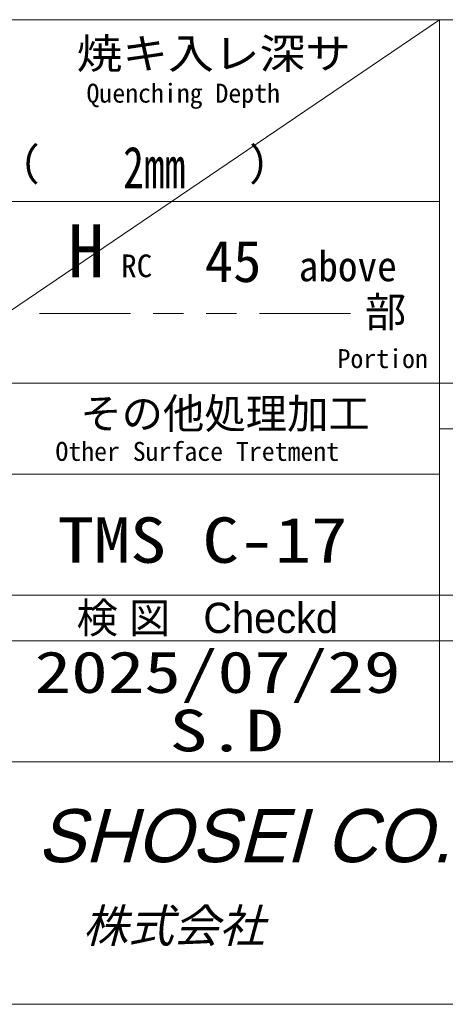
# Model space of a CAD drawing. Header units: millimetres. Extents: x -62 to 6744, y -106 to 4796.
# Tile 9 of 12: x 5466 to 5691, y 80 to 600. Entities that reach past the tile are written whole.
import ezdxf

# ---------------------------------------------------------------- set-up
doc = ezdxf.new("R2010")
doc.units = ezdxf.units.MM
doc.layers.get('0').update_dxf_attribs({"color": 157, "lineweight": 0})
doc.layers.add('1', color=72, linetype='Continuous', lineweight=0)
doc.layers.add('2', color=176, linetype='Continuous', lineweight=0)
doc.styles.add('JIS', font='txt')

# ---------------------------------------------------------------- blocks, each defined once
blk = doc.blocks.new('TITLE_BLOCK', base_point=(6640, 80))
at = {"color": 176, "linetype": 'Continuous', "lineweight": 0, "true_color": 0x000080}
for p, q in [((5688, 600), (5240, 296)), ((5524.89, 444.84), (5476.89, 444.84))]:
    blk.add_line(p, q, dxfattribs=at)
at = {"layer": '1', "color": 176, "linetype": 'Continuous', "lineweight": 0, "true_color": 0x000080}
for p, q in [((5536.89, 444.84), (5552.89, 444.84)), ((5564.89, 444.84), (5580.89, 444.84)), ((5592.89, 444.84), (5640.89, 444.84)), ((6640, 80), (5240, 80))]:
    blk.add_line(p, q, dxfattribs=at)
at = {"layer": '2', "color": 176, "linetype": 'Continuous', "lineweight": 0, "true_color": 0x000080}
for p, q in [((6640, 600), (5240, 600)), ((5688, 600), (5688, 208)), ((5688, 504), (5240, 504)), ((5688, 408), (5240, 408)), ((5688, 408), (6640, 408)), ((5688, 384), (6640, 384)), ((5688, 360), (5240, 360)), ((5240, 296), (6640, 296)), ((5240, 272), (6640, 272)), ((5240, 208), (6640, 208)), ((5240, 80), (6640, 80))]:
    blk.add_line(p, q, dxfattribs=at)
at = {"layer": '2', "color": 176, "linetype": 'Continuous', "lineweight": 0, "true_color": 0x000080, "style": 'JIS'}
for s, height, width, p in [('焼キ入レ深サ', 16, 1.16, (5496.47, 574.13)), ('2mm', 22, 0.73, (5521.05, 511)), ('above', 16, 0.95, (5613.67, 461.86)), ('TMS C-17', 24, 1.17, (5486.49, 313.16)), ('2025/07/29', 22, 1.29, (5474.3, 244.44)), ('S.D', 22, 1.34, (5545.5, 213.59))]:
    blk.add_text(s, height=height, dxfattribs=dict(at, width=width)).set_placement(p)
blk.add_text('45', height=22, dxfattribs=at).set_placement((5564.06, 461.44))
at = {"layer": '2', "color": 176, "linetype": 'Continuous', "lineweight": 0, "true_color": 0x000080, "attachment_point": 1, "style": 'JIS'}
for s, insert, char_height, width in [('{\\ftxt|b0|i0|c0|p0;Quenching Depth}', (5501.71, 566.18), 10, 1736.0544), ('{\\ftxt|b0|i0|c0|p0;(          )}', (5466.93, 533.14), 16, 4272.4717), ('{\\ftxt|b0|i0|c0|p0;H}', (5492, 492), 28, 522.6667), ('{\\ftxt|b0|i0|c0|p0;RC}', (5520, 476), 12, 240), ('{\\fＭＳ Ｐ明朝|b0|i0|c0|p0;部}', (5648.5, 453.65), 16, 419.0756), ('{\\ftxt|b0|i0|c0|p0;Portion}', (5634.14, 426), 10, 513.8322), ('{\\fＭＳ Ｐ明朝|b0|i0|c0|p0;その他処理加工}', (5498.4, 400), 16, 3240.9525), ('{\\ftxt|b0|i0|c0|p0;Other Surface Tretment}', (5485.31, 377), 10, 1800), ('{\\fＭＳ Ｐ明朝|b0|i0|c0|p0;検 図   Checkd}', (5496.46, 292.08), 16, 3028.7947), ('{\\fHGｺﾞｼｯｸE|b0|i0|c0|p0;\\Q15;SHOSEI CO.,LTD}', (5475.73, 183.06), 28, 8414.1628), ('{\\fHGｺﾞｼｯｸE|b0|i0|c0|p0;\\Q15;株式会社}', (5499.7, 130.3), 17.6, 2227.429)]:
    blk.add_mtext(s, dxfattribs=dict(at, insert=insert, char_height=char_height, width=width))
blk = doc.blocks.new('FORMAT')
at = {"color": 157, "linetype": 'Continuous', "lineweight": 0, "true_color": 0x44607b}
blk.add_line((200, 80), (6640, 80), dxfattribs=at)
at = {"color": 176, "linetype": 'Continuous', "lineweight": 0, "true_color": 0x000080}
blk.add_blockref('TITLE_BLOCK', (6640, 80), dxfattribs=at)

msp = doc.modelspace()

# ---------------------------------------------------------------- block references
at = {"color": 176, "linetype": 'Continuous', "lineweight": 0, "true_color": 0x000080}
msp.add_blockref('FORMAT', (0, 0), dxfattribs=at)

doc.saveas('drawing.dxf')
